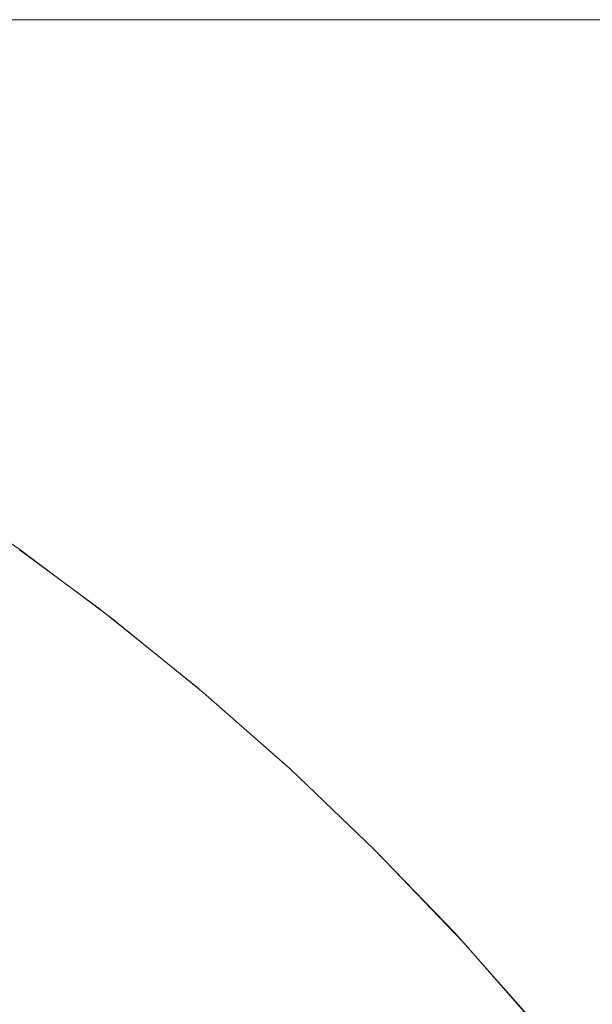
# Model space of a CAD drawing. Header units: centimetres. Extents: x -26 to 27.3, y -25.3 to -23.5.
# Tile 103 of 221: x -8.1594 to -8.1392, y -23.4945 to -23.4599. Entities that reach past the tile are written whole.
import ezdxf

# ---------------------------------------------------------------- set-up
doc = ezdxf.new("R2010")
doc.units = ezdxf.units.CM
doc.header["$LTSCALE"] = 2.54
doc.layers.add('Lucido design-1', color=7, linetype='Continuous')

# ---------------------------------------------------------------- blocks, each defined once
blk = doc.blocks.new('Gruppo-4-1')
at = {"color": 7, "linetype": 'Continuous', "lineweight": 9}
for points, invisible_edges in [([(27.182518, -23.459935, 1050.32513), (27.182518, -23.459888, 1050.322055), (-25.917482, -23.459888, 1050.322055), (-25.917482, -23.459935, 1050.32513)], 8), ([(-25.917482, -23.459888, 1049.722055), (-8.124942, -23.459888, 1050.090734), (-8.132197, -23.459888, 1050.085886)], 9), ([(-25.917482, -23.459888, 1049.722055), (-8.158903, -23.459888, 1050.063477), (-8.164938, -23.459888, 1050.057173)], 9), ([(-8.132197, -23.459888, 1050.085886), (-8.139234, -23.459888, 1050.080726), (-25.917482, -23.459888, 1049.722055)], 10), ([(-8.139234, -23.459888, 1050.080726), (-8.14604, -23.459888, 1050.075264), (-25.917482, -23.459888, 1049.722055)], 10), ([(-25.917482, -23.459888, 1050.322055), (-8.069246, -23.459888, 1050.11524), (-8.077623, -23.459888, 1050.112799)], 9), ([(-25.917482, -23.459888, 1050.322055), (-8.052212, -23.459888, 1050.119017), (-8.06077, -23.459888, 1050.117314)], 9), ([(-25.917482, -23.459888, 1049.722055), (-8.1526, -23.459888, 1050.069511), (-8.158903, -23.459888, 1050.063477)], 9), ([(-8.14604, -23.459888, 1050.075264), (-8.1526, -23.459888, 1050.069511), (-25.917482, -23.459888, 1049.722055)], 10), ([(-25.917482, -23.459888, 1050.322055), (-8.085886, -23.459888, 1050.109994), (-8.094019, -23.459888, 1050.106831)], 9), ([(-8.06077, -23.459888, 1050.117314), (-8.069246, -23.459888, 1050.11524), (-25.917482, -23.459888, 1050.322055)], 10), ([(-8.077623, -23.459888, 1050.112799), (-8.085886, -23.459888, 1050.109994), (-25.917482, -23.459888, 1050.322055)], 10), ([(9.282518, -23.459888, 1050.122055), (-25.917482, -23.459888, 1050.322055), (27.182518, -23.459888, 1050.322055)], 9), ([(9.282518, -23.459888, 1050.122055), (-8.017482, -23.459888, 1050.122055), (-25.917482, -23.459888, 1050.322055)], 10), ([(-25.917482, -23.459888, 1049.722055), (-8.117482, -23.459888, 1050.09526), (-8.124942, -23.459888, 1050.090734)], 9), ([(-25.917482, -23.459888, 1049.722055), (-25.917482, -23.459888, 1050.322055), (-8.102006, -23.459888, 1050.103317), (-8.109832, -23.459888, 1050.099457)], 10), ([(-8.109832, -23.459888, 1050.099457), (-8.117482, -23.459888, 1050.09526), (-25.917482, -23.459888, 1049.722055)], 10), ([(-8.094019, -23.459888, 1050.106831), (-8.102006, -23.459888, 1050.103317), (-25.917482, -23.459888, 1050.322055)], 10), ([(-25.917482, -23.459888, 1050.322055), (-8.034913, -23.459888, 1050.121294), (-8.043587, -23.459888, 1050.120344)], 9), ([(-8.043587, -23.459888, 1050.120344), (-8.052212, -23.459888, 1050.119017), (-25.917482, -23.459888, 1050.322055)], 10), ([(-8.017482, -23.459888, 1050.122055), (-8.026206, -23.459888, 1050.121865), (-25.917482, -23.459888, 1050.322055)], 10), ([(-8.026206, -23.459888, 1050.121865), (-8.034913, -23.459888, 1050.121294), (-25.917482, -23.459888, 1050.322055)], 10), ([(-25.917482, -23.459935, 1050.32513), (-25.917482, -23.460002, 1050.326416), (27.182518, -23.460002, 1050.326416), (27.182518, -23.459935, 1050.32513)], 10), ([(-8.164938, -23.459888, 1050.057173), (-8.158903, -23.459888, 1050.063477), (-8.155821, -23.459983, 1050.060394), (-8.161723, -23.459983, 1050.054228)], 14), ([(-8.158903, -23.459888, 1050.063477), (-8.1526, -23.459888, 1050.069511), (-8.149655, -23.459983, 1050.066296), (-8.155821, -23.459983, 1050.060394)], 14), ([(-8.1526, -23.459888, 1050.069511), (-8.14604, -23.459888, 1050.075264), (-8.143237, -23.459983, 1050.071924), (-8.149655, -23.459983, 1050.066296)], 14), ([(-8.14604, -23.459888, 1050.075264), (-8.139234, -23.459888, 1050.080726), (-8.13658, -23.459983, 1050.077267), (-8.143237, -23.459983, 1050.071924)], 14), ([(27.182518, -23.460149, 1050.329276), (27.182518, -23.460002, 1050.326416), (-25.917482, -23.460002, 1050.326416), (-25.917482, -23.460149, 1050.329276)], 10), ([(-25.917482, -23.460149, 1050.329276), (-25.917482, -23.460288, 1050.330769), (27.182518, -23.460288, 1050.330769), (27.182518, -23.460149, 1050.329276)], 10), ([(27.182518, -23.460535, 1050.333412), (27.182518, -23.460288, 1050.330769), (-25.917482, -23.460288, 1050.330769), (-25.917482, -23.460535, 1050.333412)], 10), ([(-8.167351, -23.459983, 1050.04781), (-8.161723, -23.459983, 1050.054228), (-8.158676, -23.460249, 1050.051436), (-8.164185, -23.460249, 1050.045154)], 15), ([(-8.164185, -23.460249, 1050.045154), (-8.158676, -23.460249, 1050.051436), (-8.155643, -23.460686, 1050.048656), (-8.161034, -23.460686, 1050.042509)], 15), ([(-8.161723, -23.459983, 1050.054228), (-8.155821, -23.459983, 1050.060394), (-8.152898, -23.460249, 1050.057472), (-8.158676, -23.460249, 1050.051436)], 15), ([(-8.158676, -23.460249, 1050.051436), (-8.152898, -23.460249, 1050.057472), (-8.149989, -23.460686, 1050.054562), (-8.155643, -23.460686, 1050.048656)], 15), ([(-8.155821, -23.459983, 1050.060394), (-8.149655, -23.459983, 1050.066296), (-8.146863, -23.460249, 1050.06325), (-8.152898, -23.460249, 1050.057472)], 15), ([(-8.152898, -23.460249, 1050.057472), (-8.146863, -23.460249, 1050.06325), (-8.144083, -23.460686, 1050.060216), (-8.149989, -23.460686, 1050.054562)], 15), ([(-8.149655, -23.459983, 1050.066296), (-8.143237, -23.459983, 1050.071924), (-8.140581, -23.460249, 1050.068759), (-8.146863, -23.460249, 1050.06325)], 15), ([(-8.146863, -23.460249, 1050.06325), (-8.140581, -23.460249, 1050.068759), (-8.137936, -23.460686, 1050.065607), (-8.144083, -23.460686, 1050.060216)], 15), ([(-8.143237, -23.459983, 1050.071924), (-8.13658, -23.459983, 1050.077267), (-8.134065, -23.460249, 1050.073989), (-8.140581, -23.460249, 1050.068759)], 15), ([(-8.140581, -23.460249, 1050.068759), (-8.134065, -23.460249, 1050.073989), (-8.13156, -23.460686, 1050.070724), (-8.137936, -23.460686, 1050.065607)], 15), ([(-25.917482, -23.460535, 1050.333412), (-25.917482, -23.460764, 1050.335105), (27.182518, -23.460764, 1050.335105), (27.182518, -23.460535, 1050.333412)], 10), ([(27.182518, -23.461093, 1050.337533), (27.182518, -23.460764, 1050.335105), (-25.917482, -23.460764, 1050.335105), (-25.917482, -23.461093, 1050.337533)], 10), ([(-8.166151, -23.460686, 1050.036133), (-8.161034, -23.460686, 1050.042509), (-8.157901, -23.461292, 1050.039881), (-8.162907, -23.461292, 1050.033644)], 15), ([(-8.161034, -23.460686, 1050.042509), (-8.155643, -23.460686, 1050.048656), (-8.152628, -23.461292, 1050.045894), (-8.157901, -23.461292, 1050.039881)], 15), ([(-8.155643, -23.460686, 1050.048656), (-8.149989, -23.460686, 1050.054562), (-8.147098, -23.461292, 1050.051671), (-8.152628, -23.461292, 1050.045894)], 15), ([(-8.149989, -23.460686, 1050.054562), (-8.144083, -23.460686, 1050.060216), (-8.14132, -23.461292, 1050.057201), (-8.147098, -23.461292, 1050.051671)], 15), ([(-8.144083, -23.460686, 1050.060216), (-8.137936, -23.460686, 1050.065607), (-8.135308, -23.461292, 1050.062474), (-8.14132, -23.461292, 1050.057201)], 15), ([(-25.917482, -23.461093, 1050.337533), (-25.917482, -23.461428, 1050.339416), (27.182518, -23.461428, 1050.339416), (27.182518, -23.461093, 1050.337533)], 10), ([(-8.162907, -23.461292, 1050.033644), (-8.157901, -23.461292, 1050.039881), (-8.154793, -23.462065, 1050.037273), (-8.159688, -23.462065, 1050.031174)], 15), ([(-8.157901, -23.461292, 1050.039881), (-8.152628, -23.461292, 1050.045894), (-8.149637, -23.462065, 1050.043153), (-8.154793, -23.462065, 1050.037273)], 15), ([(-8.152628, -23.461292, 1050.045894), (-8.147098, -23.461292, 1050.051671), (-8.144229, -23.462065, 1050.048802), (-8.149637, -23.462065, 1050.043153)], 15), ([(-8.147098, -23.461292, 1050.051671), (-8.14132, -23.461292, 1050.057201), (-8.138579, -23.462065, 1050.05421), (-8.144229, -23.462065, 1050.048802)], 15), ([(-8.14132, -23.461292, 1050.057201), (-8.135308, -23.461292, 1050.062474), (-8.1327, -23.462065, 1050.059366), (-8.138579, -23.462065, 1050.05421)], 15), ([(27.182518, -23.461823, 1050.34163), (27.182518, -23.461428, 1050.339416), (-25.917482, -23.461428, 1050.339416), (-25.917482, -23.461823, 1050.34163)], 10), ([(-25.917482, -23.461823, 1050.34163), (-25.917482, -23.46228, 1050.343695), (27.182518, -23.46228, 1050.343695), (27.182518, -23.461823, 1050.34163)], 10), ([(27.182518, -23.462723, 1050.345697), (27.182518, -23.46228, 1050.343695), (-25.917482, -23.46228, 1050.343695), (-25.917482, -23.462723, 1050.345697)], 10), ([(-8.164312, -23.462065, 1050.024867), (-8.159688, -23.462065, 1050.031174), (-8.1565, -23.463005, 1050.028728), (-8.161021, -23.463005, 1050.022562)], 15), ([(-8.159688, -23.462065, 1050.031174), (-8.154793, -23.462065, 1050.037273), (-8.151715, -23.463005, 1050.03469), (-8.1565, -23.463005, 1050.028728)], 15), ([(-8.154793, -23.462065, 1050.037273), (-8.149637, -23.462065, 1050.043153), (-8.146674, -23.463005, 1050.040438), (-8.151715, -23.463005, 1050.03469)], 15), ([(-8.149637, -23.462065, 1050.043153), (-8.144229, -23.462065, 1050.048802), (-8.141387, -23.463005, 1050.04596), (-8.146674, -23.463005, 1050.040438)], 15), ([(-8.144229, -23.462065, 1050.048802), (-8.138579, -23.462065, 1050.05421), (-8.135865, -23.463005, 1050.051247), (-8.141387, -23.463005, 1050.04596)], 15), ([(-25.917482, -23.462723, 1050.345697), (-25.917482, -23.463316, 1050.347932), (27.182518, -23.463316, 1050.347932), (27.182518, -23.462723, 1050.345697)], 10), ([(-8.165268, -23.463005, 1050.016205), (-8.161021, -23.463005, 1050.022562), (-8.157766, -23.464108, 1050.020283), (-8.161917, -23.464108, 1050.014071)], 15), ([(-8.161021, -23.463005, 1050.022562), (-8.1565, -23.463005, 1050.028728), (-8.153348, -23.464108, 1050.026309), (-8.157766, -23.464108, 1050.020283)], 15), ([(-8.1565, -23.463005, 1050.028728), (-8.151715, -23.463005, 1050.03469), (-8.148671, -23.464108, 1050.032136), (-8.153348, -23.464108, 1050.026309)], 15), ([(-8.151715, -23.463005, 1050.03469), (-8.146674, -23.463005, 1050.040438), (-8.143745, -23.464108, 1050.037754), (-8.148671, -23.464108, 1050.032136)], 15), ([(-8.146674, -23.463005, 1050.040438), (-8.141387, -23.463005, 1050.04596), (-8.138578, -23.464108, 1050.043151), (-8.143745, -23.464108, 1050.037754)], 15), ([(-8.141387, -23.463005, 1050.04596), (-8.135865, -23.463005, 1050.051247), (-8.133181, -23.464108, 1050.048318), (-8.138578, -23.464108, 1050.043151)], 15), ([(27.182518, -23.463793, 1050.349727), (27.182518, -23.463316, 1050.347932), (-25.917482, -23.463316, 1050.347932), (-25.917482, -23.463793, 1050.349727)], 10), ([(-25.917482, -23.463793, 1050.349727), (-25.917482, -23.464536, 1050.35212), (27.182518, -23.464536, 1050.35212), (27.182518, -23.463793, 1050.349727)], 10), ([(-8.165794, -23.464108, 1050.007683), (-8.161917, -23.464108, 1050.014071), (-8.158611, -23.465374, 1050.011964), (-8.162398, -23.465374, 1050.005723)], 15), ([(-8.161917, -23.464108, 1050.014071), (-8.157766, -23.464108, 1050.020283), (-8.154555, -23.465374, 1050.018035), (-8.158611, -23.465374, 1050.011964)], 15), ([(-8.157766, -23.464108, 1050.020283), (-8.153348, -23.464108, 1050.026309), (-8.150238, -23.465374, 1050.023922), (-8.154555, -23.465374, 1050.018035)], 15), ([(-8.153348, -23.464108, 1050.026309), (-8.148671, -23.464108, 1050.032136), (-8.145668, -23.465374, 1050.029616), (-8.150238, -23.465374, 1050.023922)], 15), ([(-8.148671, -23.464108, 1050.032136), (-8.143745, -23.464108, 1050.037754), (-8.140854, -23.465374, 1050.035105), (-8.145668, -23.465374, 1050.029616)], 15), ([(-8.143745, -23.464108, 1050.037754), (-8.138578, -23.464108, 1050.043151), (-8.135806, -23.465374, 1050.040379), (-8.140854, -23.465374, 1050.035105)], 15), ([(27.182518, -23.465031, 1050.353712), (27.182518, -23.464536, 1050.35212), (-25.917482, -23.464536, 1050.35212), (-25.917482, -23.465031, 1050.353712)], 10), ([(-25.917482, -23.465031, 1050.353712), (-25.917482, -23.465938, 1050.356251), (27.182518, -23.465938, 1050.356251), (27.182518, -23.465031, 1050.353712)], 10), ([(-8.16591, -23.465374, 1049.999322), (-8.162398, -23.465374, 1050.005723), (-8.159054, -23.466798, 1050.003792), (-8.162484, -23.466798, 1049.997539)], 15), ([(-8.162398, -23.465374, 1050.005723), (-8.158611, -23.465374, 1050.011964), (-8.155354, -23.466798, 1050.009889), (-8.159054, -23.466798, 1050.003792)], 15), ([(-8.158611, -23.465374, 1050.011964), (-8.154555, -23.465374, 1050.018035), (-8.151391, -23.466798, 1050.01582), (-8.155354, -23.466798, 1050.009889)], 15), ([(-8.154555, -23.465374, 1050.018035), (-8.150238, -23.465374, 1050.023922), (-8.147174, -23.466798, 1050.021571), (-8.151391, -23.466798, 1050.01582)], 15), ([(-8.150238, -23.465374, 1050.023922), (-8.145668, -23.465374, 1050.029616), (-8.14271, -23.466798, 1050.027134), (-8.147174, -23.466798, 1050.021571)], 15), ([(-8.145668, -23.465374, 1050.029616), (-8.140854, -23.465374, 1050.035105), (-8.138007, -23.466798, 1050.032496), (-8.14271, -23.466798, 1050.027134)], 15), ([(-8.140854, -23.465374, 1050.035105), (-8.135806, -23.465374, 1050.040379), (-8.133075, -23.466798, 1050.037648), (-8.138007, -23.466798, 1050.032496)], 15), ([(27.182518, -23.466436, 1050.357645), (27.182518, -23.465938, 1050.356251), (-25.917482, -23.465938, 1050.356251), (-25.917482, -23.466436, 1050.357645)], 10), ([(-25.917482, -23.466436, 1050.357645), (-25.917482, -23.467517, 1050.360317), (27.182518, -23.467517, 1050.360317), (27.182518, -23.466436, 1050.357645)], 10), ([(-8.165639, -23.466798, 1049.991142), (-8.162484, -23.466798, 1049.997539), (-8.159117, -23.468378, 1049.995786), (-8.162198, -23.468378, 1049.989537)], 15), ([(-8.162484, -23.466798, 1049.997539), (-8.159054, -23.466798, 1050.003792), (-8.155766, -23.468378, 1050.001893), (-8.159117, -23.468378, 1049.995786)], 15), ([(-8.159054, -23.466798, 1050.003792), (-8.155354, -23.466798, 1050.009889), (-8.152152, -23.468378, 1050.007849), (-8.155766, -23.468378, 1050.001893)], 15), ([(-8.155354, -23.466798, 1050.009889), (-8.151391, -23.466798, 1050.01582), (-8.148281, -23.468378, 1050.013642), (-8.152152, -23.468378, 1050.007849)], 15), ([(-8.151391, -23.466798, 1050.01582), (-8.147174, -23.466798, 1050.021571), (-8.144162, -23.468378, 1050.01926), (-8.148281, -23.468378, 1050.013642)], 15), ([(-8.147174, -23.466798, 1050.021571), (-8.14271, -23.466798, 1050.027134), (-8.139801, -23.468378, 1050.024693), (-8.144162, -23.468378, 1050.01926)], 15), ([(-8.14271, -23.466798, 1050.027134), (-8.138007, -23.466798, 1050.032496), (-8.135208, -23.468378, 1050.029931), (-8.139801, -23.468378, 1050.024693)], 15), ([(27.182518, -23.468005, 1050.36152), (27.182518, -23.467517, 1050.360317), (-25.917482, -23.467517, 1050.360317), (-25.917482, -23.468005, 1050.36152)], 10), ([(-25.917482, -23.468005, 1050.36152), (-25.917482, -23.469273, 1050.36431), (27.182518, -23.469273, 1050.36431), (27.182518, -23.468005, 1050.36152)], 10), ([(-8.165004, -23.468378, 1049.983161), (-8.162198, -23.468378, 1049.989537), (-8.158822, -23.470112, 1049.987963), (-8.161562, -23.470112, 1049.981735)], 15), ([(-8.162198, -23.468378, 1049.989537), (-8.159117, -23.468378, 1049.995786), (-8.155812, -23.470112, 1049.994065), (-8.158822, -23.470112, 1049.987963)], 15), ([(-8.159117, -23.468378, 1049.995786), (-8.155766, -23.468378, 1050.001893), (-8.15254, -23.470112, 1050.000031), (-8.155812, -23.470112, 1049.994065)], 15), ([(-8.155766, -23.468378, 1050.001893), (-8.152152, -23.468378, 1050.007849), (-8.14901, -23.470112, 1050.005848), (-8.15254, -23.470112, 1050.000031)], 15), ([(-8.152152, -23.468378, 1050.007849), (-8.148281, -23.468378, 1050.013642), (-8.14523, -23.470112, 1050.011505), (-8.14901, -23.470112, 1050.005848)], 15), ([(-8.148281, -23.468378, 1050.013642), (-8.144162, -23.468378, 1050.01926), (-8.141206, -23.470112, 1050.016992), (-8.14523, -23.470112, 1050.011505)], 15), ([(-8.144162, -23.468378, 1050.01926), (-8.139801, -23.468378, 1050.024693), (-8.136947, -23.470112, 1050.022299), (-8.141206, -23.470112, 1050.016992)], 15), ([(-8.139801, -23.468378, 1050.024693), (-8.135208, -23.468378, 1050.029931), (-8.132461, -23.470112, 1050.027414), (-8.136947, -23.470112, 1050.022299)], 15), ([(27.182518, -23.469736, 1050.36533), (27.182518, -23.469273, 1050.36431), (-25.917482, -23.469273, 1050.36431), (-25.917482, -23.469736, 1050.36533)], 10), ([(-25.917482, -23.469736, 1050.36533), (-25.917482, -23.471201, 1050.368223), (27.182518, -23.471201, 1050.368223), (27.182518, -23.469736, 1050.36533)], 10), ([(-8.164028, -23.470112, 1049.975394), (-8.161562, -23.470112, 1049.981735), (-8.158192, -23.471996, 1049.980339), (-8.1606, -23.471996, 1049.974146)], 15), ([(-8.161562, -23.470112, 1049.981735), (-8.158822, -23.470112, 1049.987963), (-8.155516, -23.471996, 1049.986421), (-8.158192, -23.471996, 1049.980339)], 15), ([(-8.158822, -23.470112, 1049.987963), (-8.155812, -23.470112, 1049.994065), (-8.152577, -23.471996, 1049.992381), (-8.155516, -23.471996, 1049.986421)], 15), ([(-8.155812, -23.470112, 1049.994065), (-8.15254, -23.470112, 1050.000031), (-8.149381, -23.471996, 1049.998207), (-8.152577, -23.471996, 1049.992381)], 15), ([(-8.15254, -23.470112, 1050.000031), (-8.14901, -23.470112, 1050.005848), (-8.145933, -23.471996, 1050.003888), (-8.149381, -23.471996, 1049.998207)], 15), ([(-8.14901, -23.470112, 1050.005848), (-8.14523, -23.470112, 1050.011505), (-8.142242, -23.471996, 1050.009413), (-8.145933, -23.471996, 1050.003888)], 15), ([(-8.14523, -23.470112, 1050.011505), (-8.141206, -23.470112, 1050.016992), (-8.138312, -23.471996, 1050.014772), (-8.142242, -23.471996, 1050.009413)], 15), ([(-8.141206, -23.470112, 1050.016992), (-8.136947, -23.470112, 1050.022299), (-8.134153, -23.471996, 1050.019954), (-8.138312, -23.471996, 1050.014772)], 15), ([(27.182518, -23.471627, 1050.369067), (27.182518, -23.471201, 1050.368223), (-25.917482, -23.471201, 1050.368223), (-25.917482, -23.471627, 1050.369067)], 10), ([(-25.917482, -23.471627, 1050.369067), (-25.917482, -23.473297, 1050.372049), (27.182518, -23.473297, 1050.372049), (27.182518, -23.471627, 1050.369067)], 10), ([(-8.164596, -23.471996, 1049.961474), (-8.162736, -23.471996, 1049.967854), (-8.159337, -23.474026, 1049.966782), (-8.161153, -23.474026, 1049.960552)], 15), ([(-8.162736, -23.471996, 1049.967854), (-8.1606, -23.471996, 1049.974146), (-8.157251, -23.474026, 1049.972927), (-8.159337, -23.474026, 1049.966782)], 15), ([(-8.1606, -23.471996, 1049.974146), (-8.158192, -23.471996, 1049.980339), (-8.154899, -23.474026, 1049.978975), (-8.157251, -23.474026, 1049.972927)], 15), ([(-8.158192, -23.471996, 1049.980339), (-8.155516, -23.471996, 1049.986421), (-8.152285, -23.474026, 1049.984915), (-8.154899, -23.474026, 1049.978975)], 15), ([(-8.155516, -23.471996, 1049.986421), (-8.152577, -23.471996, 1049.992381), (-8.149415, -23.474026, 1049.990735), (-8.152285, -23.474026, 1049.984915)], 15), ([(-8.152577, -23.471996, 1049.992381), (-8.149381, -23.471996, 1049.998207), (-8.146294, -23.474026, 1049.996425), (-8.149415, -23.474026, 1049.990735)], 15), ([(-8.149381, -23.471996, 1049.998207), (-8.145933, -23.471996, 1050.003888), (-8.142927, -23.474026, 1050.001973), (-8.146294, -23.474026, 1049.996425)], 15), ([(-8.145933, -23.471996, 1050.003888), (-8.142242, -23.471996, 1050.009413), (-8.139322, -23.474026, 1050.007368), (-8.142927, -23.474026, 1050.001973)], 15), ([(-8.142242, -23.471996, 1050.009413), (-8.138312, -23.471996, 1050.014772), (-8.135485, -23.474026, 1050.012602), (-8.139322, -23.474026, 1050.007368)], 15), ([(27.182518, -23.473675, 1050.372725), (27.182518, -23.473297, 1050.372049), (-25.917482, -23.473297, 1050.372049), (-25.917482, -23.473675, 1050.372725)], 10), ([(-25.917482, -23.473675, 1050.372725), (-25.917482, -23.475558, 1050.37578), (27.182518, -23.475558, 1050.37578), (27.182518, -23.473675, 1050.372725)], 10), ([(-8.163961, -23.474026, 1049.947884), (-8.162695, -23.474026, 1049.954248), (-8.159303, -23.476198, 1049.953496), (-8.160539, -23.476198, 1049.94728)], 15), ([(-8.162695, -23.474026, 1049.954248), (-8.161153, -23.474026, 1049.960552), (-8.157796, -23.476198, 1049.959652), (-8.159303, -23.476198, 1049.953496)], 15), ([(-8.161153, -23.474026, 1049.960552), (-8.159337, -23.474026, 1049.966782), (-8.156023, -23.476198, 1049.965737), (-8.157796, -23.476198, 1049.959652)], 15), ([(-8.159337, -23.474026, 1049.966782), (-8.157251, -23.474026, 1049.972927), (-8.153986, -23.476198, 1049.971739), (-8.156023, -23.476198, 1049.965737)], 15), ([(-8.157251, -23.474026, 1049.972927), (-8.154899, -23.474026, 1049.978975), (-8.151689, -23.476198, 1049.977645), (-8.153986, -23.476198, 1049.971739)], 15), ([(-8.154899, -23.474026, 1049.978975), (-8.152285, -23.474026, 1049.984915), (-8.149136, -23.476198, 1049.983447), (-8.151689, -23.476198, 1049.977645)], 15), ([(-8.152285, -23.474026, 1049.984915), (-8.149415, -23.474026, 1049.990735), (-8.146333, -23.476198, 1049.989131), (-8.149136, -23.476198, 1049.983447)], 15), ([(-8.149415, -23.474026, 1049.990735), (-8.146294, -23.474026, 1049.996425), (-8.143284, -23.476198, 1049.994687), (-8.146333, -23.476198, 1049.989131)], 15), ([(-8.146294, -23.474026, 1049.996425), (-8.142927, -23.474026, 1050.001973), (-8.139997, -23.476198, 1050.000106), (-8.143284, -23.476198, 1049.994687)], 15), ([(-8.142927, -23.474026, 1050.001973), (-8.139322, -23.474026, 1050.007368), (-8.136475, -23.476198, 1050.005375), (-8.139997, -23.476198, 1050.000106)], 15), ([(-8.139322, -23.474026, 1050.007368), (-8.135485, -23.474026, 1050.012602), (-8.132728, -23.476198, 1050.010486), (-8.136475, -23.476198, 1050.005375)], 15), ([(27.182518, -23.475877, 1050.376297), (27.182518, -23.475558, 1050.37578), (-25.917482, -23.475558, 1050.37578), (-25.917482, -23.475877, 1050.376297)], 10), ([(-25.917482, -23.475877, 1050.376297), (-25.917482, -23.47798, 1050.379408), (27.182518, -23.47798, 1050.379408), (27.182518, -23.475877, 1050.376297)], 10), ([(-8.162746, -23.476198, 1049.922055), (-8.162608, -23.476198, 1049.928392), (-8.159231, -23.478509, 1049.928244), (-8.159366, -23.478509, 1049.922055)], 7), ([(-8.162608, -23.476198, 1049.928392), (-8.162193, -23.476198, 1049.934716), (-8.158826, -23.478509, 1049.934421), (-8.159231, -23.478509, 1049.928244)], 15), ([(-8.162193, -23.476198, 1049.934716), (-8.161503, -23.476198, 1049.941016), (-8.158152, -23.478509, 1049.940575), (-8.158826, -23.478509, 1049.934421)], 15), ([(-8.161503, -23.476198, 1049.941016), (-8.160539, -23.476198, 1049.94728), (-8.157211, -23.478509, 1049.946693), (-8.158152, -23.478509, 1049.940575)], 15), ([(-8.160539, -23.476198, 1049.94728), (-8.159303, -23.476198, 1049.953496), (-8.156003, -23.478509, 1049.952765), (-8.157211, -23.478509, 1049.946693)], 15), ([(-8.159303, -23.476198, 1049.953496), (-8.157796, -23.476198, 1049.959652), (-8.154532, -23.478509, 1049.958778), (-8.156003, -23.478509, 1049.952765)], 15), ([(-8.157796, -23.476198, 1049.959652), (-8.156023, -23.476198, 1049.965737), (-8.152799, -23.478509, 1049.964721), (-8.154532, -23.478509, 1049.958778)], 15), ([(-8.156023, -23.476198, 1049.965737), (-8.153986, -23.476198, 1049.971739), (-8.150809, -23.478509, 1049.970583), (-8.152799, -23.478509, 1049.964721)], 15), ([(-8.153986, -23.476198, 1049.971739), (-8.151689, -23.476198, 1049.977645), (-8.148566, -23.478509, 1049.976352), (-8.150809, -23.478509, 1049.970583)], 15), ([(-8.151689, -23.476198, 1049.977645), (-8.149136, -23.476198, 1049.983447), (-8.146073, -23.478509, 1049.982018), (-8.148566, -23.478509, 1049.976352)], 15), ([(-8.149136, -23.476198, 1049.983447), (-8.146333, -23.476198, 1049.989131), (-8.143335, -23.478509, 1049.98757), (-8.146073, -23.478509, 1049.982018)], 15), ([(-8.146333, -23.476198, 1049.989131), (-8.143284, -23.476198, 1049.994687), (-8.140357, -23.478509, 1049.992997), (-8.143335, -23.478509, 1049.98757)], 15), ([(-8.143284, -23.476198, 1049.994687), (-8.139997, -23.476198, 1050.000106), (-8.137146, -23.478509, 1049.99829), (-8.140357, -23.478509, 1049.992997)], 15), ([(-8.139997, -23.476198, 1050.000106), (-8.136475, -23.476198, 1050.005375), (-8.133707, -23.478509, 1050.003437), (-8.137146, -23.478509, 1049.99829)], 15), ([(27.182518, -23.478229, 1050.379777), (27.182518, -23.47798, 1050.379408), (-25.917482, -23.47798, 1050.379408), (-25.917482, -23.478229, 1050.379777)], 10), ([(-25.917482, -23.478229, 1050.379777), (-25.917482, -23.480557, 1050.382928), (27.182518, -23.480557, 1050.382928), (27.182518, -23.478229, 1050.379777)], 10), ([(-8.160332, -23.478269, 1049.713563), (-8.156826, -23.480839, 1049.713563), (-8.157092, -23.481186, 1049.709449), (-8.160582, -23.478626, 1049.709449)], 15), ([(-8.160179, -23.478051, 1049.717695), (-8.156664, -23.480628, 1049.717695), (-8.156826, -23.480839, 1049.713563), (-8.160332, -23.478269, 1049.713563)], 15), ([(-8.159376, -23.478522, 1049.722055), (-8.156606, -23.480553, 1049.722055), (-8.156664, -23.480628, 1049.717695), (-8.160179, -23.478051, 1049.717695)], 14), ([(-8.160582, -23.478626, 1049.709449), (-8.157092, -23.481186, 1049.709449), (-8.15746, -23.481666, 1049.705359), (-8.16093, -23.479123, 1049.705359)], 15), ([(-8.156606, -23.480553, 1049.722055), (-8.159376, -23.478522, 1049.722055), (-8.159366, -23.478509, 1049.922055)], 10), ([(-8.156606, -23.480553, 1049.722055), (-8.159366, -23.478509, 1049.922055), (-8.156086, -23.480954, 1049.922055)], 9), ([(-8.159366, -23.478509, 1049.922055), (-8.159231, -23.478509, 1049.928244), (-8.155955, -23.480954, 1049.928101), (-8.156086, -23.480954, 1049.922055)], 7), ([(-8.159231, -23.478509, 1049.928244), (-8.158826, -23.478509, 1049.934421), (-8.155559, -23.480954, 1049.934135), (-8.155955, -23.480954, 1049.928101)], 15), ([(-8.158826, -23.478509, 1049.934421), (-8.158152, -23.478509, 1049.940575), (-8.154901, -23.480954, 1049.940147), (-8.155559, -23.480954, 1049.934135)], 15), ([(-8.158152, -23.478509, 1049.940575), (-8.157211, -23.478509, 1049.946693), (-8.153981, -23.480954, 1049.946124), (-8.154901, -23.480954, 1049.940147)], 15), ([(-8.157211, -23.478509, 1049.946693), (-8.156003, -23.478509, 1049.952765), (-8.152801, -23.480954, 1049.952055), (-8.153981, -23.480954, 1049.946124)], 15), ([(-8.156003, -23.478509, 1049.952765), (-8.154532, -23.478509, 1049.958778), (-8.151364, -23.480954, 1049.957929), (-8.152801, -23.480954, 1049.952055)], 15), ([(-8.154532, -23.478509, 1049.958778), (-8.152799, -23.478509, 1049.964721), (-8.149671, -23.480954, 1049.963734), (-8.151364, -23.480954, 1049.957929)], 15), ([(-8.152799, -23.478509, 1049.964721), (-8.150809, -23.478509, 1049.970583), (-8.147728, -23.480954, 1049.969461), (-8.149671, -23.480954, 1049.963734)], 15), ([(-8.150809, -23.478509, 1049.970583), (-8.148566, -23.478509, 1049.976352), (-8.145536, -23.480954, 1049.975097), (-8.147728, -23.480954, 1049.969461)], 15), ([(-8.148566, -23.478509, 1049.976352), (-8.146073, -23.478509, 1049.982018), (-8.1431, -23.480954, 1049.980632), (-8.145536, -23.480954, 1049.975097)], 15), ([(-8.146073, -23.478509, 1049.982018), (-8.143335, -23.478509, 1049.98757), (-8.140426, -23.480954, 1049.986056), (-8.1431, -23.480954, 1049.980632)], 15), ([(-8.143335, -23.478509, 1049.98757), (-8.140357, -23.478509, 1049.992997), (-8.137517, -23.480954, 1049.991357), (-8.140426, -23.480954, 1049.986056)], 15), ([(-8.140357, -23.478509, 1049.992997), (-8.137146, -23.478509, 1049.99829), (-8.13438, -23.480954, 1049.996527), (-8.137517, -23.480954, 1049.991357)], 15), ([(-8.16093, -23.479123, 1049.705359), (-8.15746, -23.481666, 1049.705359), (-8.157931, -23.48228, 1049.701302), (-8.161373, -23.479756, 1049.701302)], 15), ([(-8.161373, -23.479756, 1049.701302), (-8.157931, -23.48228, 1049.701302), (-8.158503, -23.483025, 1049.697284), (-8.161912, -23.480526, 1049.697284)], 15), ([(27.182518, -23.480728, 1050.383159), (27.182518, -23.480557, 1050.382928), (-25.917482, -23.480557, 1050.382928), (-25.917482, -23.480728, 1050.383159)], 10), ([(-8.161912, -23.480526, 1049.697284), (-8.158503, -23.483025, 1049.697284), (-8.159175, -23.483901, 1049.693311), (-8.162545, -23.48143, 1049.693311)], 15), ([(-8.156664, -23.480628, 1049.717695), (-8.153264, -23.483356, 1049.717695), (-8.153436, -23.48356, 1049.713563), (-8.156826, -23.480839, 1049.713563)], 15), ([(-8.156664, -23.480628, 1049.717695), (-8.156606, -23.480553, 1049.722055), (-8.156094, -23.480963, 1049.722055)], 9), ([(-8.156094, -23.480963, 1049.722055), (-8.153203, -23.483284, 1049.722055), (-8.153264, -23.483356, 1049.717695), (-8.156664, -23.480628, 1049.717695)], 14), ([(-8.156086, -23.480954, 1049.922055), (-8.156094, -23.480963, 1049.722055), (-8.156606, -23.480553, 1049.722055)], 9), ([(-25.917482, -23.480728, 1050.383159), (-25.917482, -23.483286, 1050.386332), (27.182518, -23.483286, 1050.386332), (27.182518, -23.480728, 1050.383159)], 10), ([(-8.156826, -23.480839, 1049.713563), (-8.153436, -23.48356, 1049.713563), (-8.153716, -23.483895, 1049.709449), (-8.157092, -23.481186, 1049.709449)], 15), ([(-8.153203, -23.483284, 1049.722055), (-8.156094, -23.480963, 1049.722055), (-8.156086, -23.480954, 1049.922055)], 10), ([(-8.153203, -23.483284, 1049.722055), (-8.156086, -23.480954, 1049.922055), (-8.152912, -23.483529, 1049.922055)], 9), ([(-8.156086, -23.480954, 1049.922055), (-8.155955, -23.480954, 1049.928101), (-8.152784, -23.483529, 1049.927963), (-8.152912, -23.483529, 1049.922055)], 7), ([(-8.155955, -23.480954, 1049.928101), (-8.155559, -23.480954, 1049.934135), (-8.152397, -23.483529, 1049.933859), (-8.152784, -23.483529, 1049.927963)], 15), ([(-8.155559, -23.480954, 1049.934135), (-8.154901, -23.480954, 1049.940147), (-8.151754, -23.483529, 1049.939733), (-8.152397, -23.483529, 1049.933859)], 15), ([(-8.154901, -23.480954, 1049.940147), (-8.153981, -23.480954, 1049.946124), (-8.150855, -23.483529, 1049.945573), (-8.151754, -23.483529, 1049.939733)], 15), ([(-8.153981, -23.480954, 1049.946124), (-8.152801, -23.480954, 1049.952055), (-8.149702, -23.483529, 1049.951368), (-8.150855, -23.483529, 1049.945573)], 15), ([(-8.152801, -23.480954, 1049.952055), (-8.151364, -23.480954, 1049.957929), (-8.148298, -23.483529, 1049.957107), (-8.149702, -23.483529, 1049.951368)], 15), ([(-8.151364, -23.480954, 1049.957929), (-8.149671, -23.480954, 1049.963734), (-8.146644, -23.483529, 1049.96278), (-8.148298, -23.483529, 1049.957107)], 15), ([(-8.149671, -23.480954, 1049.963734), (-8.147728, -23.480954, 1049.969461), (-8.144745, -23.483529, 1049.968375), (-8.146644, -23.483529, 1049.96278)], 15), ([(-8.147728, -23.480954, 1049.969461), (-8.145536, -23.480954, 1049.975097), (-8.142603, -23.483529, 1049.973882), (-8.144745, -23.483529, 1049.968375)], 15), ([(-8.145536, -23.480954, 1049.975097), (-8.1431, -23.480954, 1049.980632), (-8.140224, -23.483529, 1049.979291), (-8.142603, -23.483529, 1049.973882)], 15), ([(-8.1431, -23.480954, 1049.980632), (-8.140426, -23.480954, 1049.986056), (-8.13761, -23.483529, 1049.98459), (-8.140224, -23.483529, 1049.979291)], 15), ([(-8.140426, -23.480954, 1049.986056), (-8.137517, -23.480954, 1049.991357), (-8.134768, -23.483529, 1049.98977), (-8.13761, -23.483529, 1049.98459)], 15), ([(-8.157092, -23.481186, 1049.709449), (-8.153716, -23.483895, 1049.709449), (-8.154106, -23.484359, 1049.705359), (-8.15746, -23.481666, 1049.705359)], 15), ([(-8.162545, -23.48143, 1049.693311), (-8.159175, -23.483901, 1049.693311), (-8.159945, -23.484905, 1049.68939), (-8.163271, -23.482466, 1049.68939)], 15), ([(-8.15746, -23.481666, 1049.705359), (-8.154106, -23.484359, 1049.705359), (-8.154603, -23.484951, 1049.701302), (-8.157931, -23.48228, 1049.701302)], 15), ([(-8.157931, -23.48228, 1049.701302), (-8.154603, -23.484951, 1049.701302), (-8.155207, -23.485671, 1049.697284), (-8.158503, -23.483025, 1049.697284)], 15), ([(-8.158503, -23.483025, 1049.697284), (-8.155207, -23.485671, 1049.697284), (-8.155916, -23.486516, 1049.693311), (-8.159175, -23.483901, 1049.693311)], 15), ([(27.182518, -23.483369, 1050.386436), (27.182518, -23.483286, 1050.386332), (-25.917482, -23.483286, 1050.386332), (-25.917482, -23.483369, 1050.386436)], 10), ([(-25.917482, -23.483369, 1050.386436), (-25.917482, -23.486149, 1050.389602), (27.182518, -23.486149, 1050.389602), (27.182518, -23.483369, 1050.386436)], 10), ([(-8.153264, -23.483356, 1049.717695), (-8.149987, -23.48623, 1049.717695), (-8.150167, -23.486427, 1049.713563), (-8.153436, -23.48356, 1049.713563)], 15), ([(-8.153264, -23.483356, 1049.717695), (-8.153203, -23.483284, 1049.722055), (-8.152917, -23.483534, 1049.722055)], 9), ([(-8.152917, -23.483534, 1049.722055), (-8.149923, -23.48616, 1049.722055), (-8.149987, -23.48623, 1049.717695), (-8.153264, -23.483356, 1049.717695)], 14), ([(-8.152912, -23.483529, 1049.922055), (-8.152917, -23.483534, 1049.722055), (-8.153203, -23.483284, 1049.722055)], 9), ([(-8.153436, -23.48356, 1049.713563), (-8.150167, -23.486427, 1049.713563), (-8.150462, -23.486748, 1049.709449), (-8.153716, -23.483895, 1049.709449)], 15), ([(-8.149923, -23.48616, 1049.722055), (-8.152917, -23.483534, 1049.722055), (-8.152912, -23.483529, 1049.922055)], 10), ([(-8.152912, -23.483529, 1049.922055), (-8.149849, -23.486228, 1049.922055), (-8.14985, -23.48623, 1049.722055), (-8.149923, -23.48616, 1049.722055)], 10), ([(-8.152912, -23.483529, 1049.922055), (-8.152784, -23.483529, 1049.927963), (-8.149723, -23.486228, 1049.927829), (-8.149849, -23.486228, 1049.922055)], 7), ([(-8.152784, -23.483529, 1049.927963), (-8.152397, -23.483529, 1049.933859), (-8.149345, -23.486228, 1049.933592), (-8.149723, -23.486228, 1049.927829)], 15), ([(-8.152397, -23.483529, 1049.933859), (-8.151754, -23.483529, 1049.939733), (-8.148717, -23.486228, 1049.939333), (-8.149345, -23.486228, 1049.933592)], 15), ([(-8.151754, -23.483529, 1049.939733), (-8.150855, -23.483529, 1049.945573), (-8.147838, -23.486228, 1049.945041), (-8.148717, -23.486228, 1049.939333)], 15), ([(-8.150855, -23.483529, 1049.945573), (-8.149702, -23.483529, 1049.951368), (-8.146711, -23.486228, 1049.950705), (-8.147838, -23.486228, 1049.945041)], 15), ([(-8.149702, -23.483529, 1049.951368), (-8.148298, -23.483529, 1049.957107), (-8.145339, -23.486228, 1049.956314), (-8.146711, -23.486228, 1049.950705)], 15), ([(-8.148298, -23.483529, 1049.957107), (-8.146644, -23.483529, 1049.96278), (-8.143723, -23.486228, 1049.961859), (-8.145339, -23.486228, 1049.956314)], 15), ([(-8.146644, -23.483529, 1049.96278), (-8.144745, -23.483529, 1049.968375), (-8.141866, -23.486228, 1049.967327), (-8.143723, -23.486228, 1049.961859)], 15), ([(-8.144745, -23.483529, 1049.968375), (-8.142603, -23.483529, 1049.973882), (-8.139773, -23.486228, 1049.97271), (-8.141866, -23.486228, 1049.967327)], 15), ([(-8.142603, -23.483529, 1049.973882), (-8.140224, -23.483529, 1049.979291), (-8.137447, -23.486228, 1049.977996), (-8.139773, -23.486228, 1049.97271)], 15), ([(-8.140224, -23.483529, 1049.979291), (-8.13761, -23.483529, 1049.98459), (-8.134893, -23.486228, 1049.983176), (-8.137447, -23.486228, 1049.977996)], 15), ([(-8.159175, -23.483901, 1049.693311), (-8.155916, -23.486516, 1049.693311), (-8.156729, -23.487486, 1049.68939), (-8.159945, -23.484905, 1049.68939)], 15), ([(-8.153716, -23.483895, 1049.709449), (-8.150462, -23.486748, 1049.709449), (-8.150871, -23.487195, 1049.705359), (-8.154106, -23.484359, 1049.705359)], 15), ([(-8.154106, -23.484359, 1049.705359), (-8.150871, -23.487195, 1049.705359), (-8.151394, -23.487765, 1049.701302), (-8.154603, -23.484951, 1049.701302)], 15), ([(-8.159945, -23.484905, 1049.68939), (-8.156729, -23.487486, 1049.68939), (-8.157645, -23.488577, 1049.685528), (-8.160812, -23.486035, 1049.685528)], 15), ([(-8.154603, -23.484951, 1049.701302), (-8.151394, -23.487765, 1049.701302), (-8.152029, -23.488458, 1049.697284), (-8.155207, -23.485671, 1049.697284)], 15), ([(-8.155207, -23.485671, 1049.697284), (-8.152029, -23.488458, 1049.697284), (-8.152774, -23.489272, 1049.693311), (-8.155916, -23.486516, 1049.693311)], 15), ([(-25.917482, -23.486149, 1050.389602), (-25.917482, -23.486161, 1050.389614), (27.182518, -23.486161, 1050.389614), (27.182518, -23.486149, 1050.389602)], 10), ([(27.182518, -23.489063, 1050.392652), (27.182518, -23.486161, 1050.389614), (-25.917482, -23.486161, 1050.389614), (-25.917482, -23.489063, 1050.392652)], 10), ([(-8.160812, -23.486035, 1049.685528), (-8.157645, -23.488577, 1049.685528), (-8.158661, -23.489788, 1049.681732), (-8.161775, -23.487289, 1049.681732)], 15), ([(-8.149987, -23.48623, 1049.717695), (-8.146839, -23.489245, 1049.717695), (-8.147027, -23.489433, 1049.713563), (-8.150167, -23.486427, 1049.713563)], 15), ([(-8.149987, -23.48623, 1049.717695), (-8.149923, -23.48616, 1049.722055), (-8.14985, -23.48623, 1049.722055)], 9), ([(-8.14985, -23.48623, 1049.722055), (-8.146904, -23.489051, 1049.722055), (-8.146839, -23.489245, 1049.717695), (-8.149987, -23.48623, 1049.717695)], 14), ([(-8.14985, -23.48623, 1049.722055), (-8.149849, -23.486228, 1049.922055), (-8.146901, -23.489048, 1049.922055), (-8.146904, -23.489051, 1049.722055)], 5), ([(-8.149849, -23.486228, 1049.922055), (-8.149723, -23.486228, 1049.927829), (-8.146778, -23.489048, 1049.9277), (-8.146901, -23.489048, 1049.922055)], 7), ([(-8.149723, -23.486228, 1049.927829), (-8.149345, -23.486228, 1049.933592), (-8.146409, -23.489048, 1049.933335), (-8.146778, -23.489048, 1049.9277)], 15), ([(-8.149345, -23.486228, 1049.933592), (-8.148717, -23.486228, 1049.939333), (-8.145794, -23.489048, 1049.938948), (-8.146409, -23.489048, 1049.933335)], 15), ([(-8.148717, -23.486228, 1049.939333), (-8.147838, -23.486228, 1049.945041), (-8.144935, -23.489048, 1049.944529), (-8.145794, -23.489048, 1049.938948)], 15), ([(-8.147838, -23.486228, 1049.945041), (-8.146711, -23.486228, 1049.950705), (-8.143833, -23.489048, 1049.950067), (-8.144935, -23.489048, 1049.944529)], 15), ([(-8.146711, -23.486228, 1049.950705), (-8.145339, -23.486228, 1049.956314), (-8.142491, -23.489048, 1049.955551), (-8.143833, -23.489048, 1049.950067)], 15), ([(-8.145339, -23.486228, 1049.956314), (-8.143723, -23.486228, 1049.961859), (-8.140911, -23.489048, 1049.960972), (-8.142491, -23.489048, 1049.955551)], 15), ([(-8.143723, -23.486228, 1049.961859), (-8.141866, -23.486228, 1049.967327), (-8.139096, -23.489048, 1049.966319), (-8.140911, -23.489048, 1049.960972)], 15), ([(-8.141866, -23.486228, 1049.967327), (-8.139773, -23.486228, 1049.97271), (-8.13705, -23.489048, 1049.971582), (-8.139096, -23.489048, 1049.966319)], 15), ([(-8.139773, -23.486228, 1049.97271), (-8.137447, -23.486228, 1049.977996), (-8.134776, -23.489048, 1049.97675), (-8.13705, -23.489048, 1049.971582)], 15), ([(-8.155916, -23.486516, 1049.693311), (-8.152774, -23.489272, 1049.693311), (-8.153629, -23.490205, 1049.68939), (-8.156729, -23.487486, 1049.68939)], 15), ([(-8.150167, -23.486427, 1049.713563), (-8.147027, -23.489433, 1049.713563), (-8.147336, -23.489741, 1049.709449), (-8.150462, -23.486748, 1049.709449)], 15), ([(-8.150462, -23.486748, 1049.709449), (-8.147336, -23.489741, 1049.709449), (-8.147764, -23.49017, 1049.705359), (-8.150871, -23.487195, 1049.705359)], 15), ([(-8.161775, -23.487289, 1049.681732), (-8.158661, -23.489788, 1049.681732), (-8.159775, -23.491116, 1049.678006), (-8.16283, -23.488664, 1049.678006)], 15), ([(-8.150871, -23.487195, 1049.705359), (-8.147764, -23.49017, 1049.705359), (-8.148311, -23.490717, 1049.701302), (-8.151394, -23.487765, 1049.701302)], 15), ([(-8.156729, -23.487486, 1049.68939), (-8.153629, -23.490205, 1049.68939), (-8.154591, -23.491255, 1049.685528), (-8.157645, -23.488577, 1049.685528)], 15), ([(-8.151394, -23.487765, 1049.701302), (-8.148311, -23.490717, 1049.701302), (-8.148975, -23.491381, 1049.697284), (-8.152029, -23.488458, 1049.697284)], 15), ([(-8.157645, -23.488577, 1049.685528), (-8.154591, -23.491255, 1049.685528), (-8.155659, -23.49242, 1049.681732), (-8.158661, -23.489788, 1049.681732)], 15), ([(-8.152029, -23.488458, 1049.697284), (-8.148975, -23.491381, 1049.697284), (-8.149756, -23.492162, 1049.693311), (-8.152774, -23.489272, 1049.693311)], 15), ([(-25.917482, -23.489063, 1050.392652), (-25.917482, -23.48918, 1050.392764), (27.182518, -23.48918, 1050.392764), (27.182518, -23.489063, 1050.392652)], 10), ([(27.182518, -23.492106, 1050.395578), (27.182518, -23.48918, 1050.392764), (-25.917482, -23.48918, 1050.392764), (-25.917482, -23.492106, 1050.395578)], 10), ([(-8.152774, -23.489272, 1049.693311), (-8.149756, -23.492162, 1049.693311), (-8.15065, -23.493056, 1049.68939), (-8.153629, -23.490205, 1049.68939)], 15), ([(-8.146839, -23.489245, 1049.717695), (-8.143824, -23.492393, 1049.717695), (-8.144021, -23.492573, 1049.713563), (-8.147027, -23.489433, 1049.713563)], 15), ([(-8.146771, -23.489177, 1049.722055), (-8.146904, -23.489051, 1049.722055), (-8.146901, -23.489048, 1049.922055)], 10), ([(-8.146904, -23.489051, 1049.722055), (-8.146771, -23.489177, 1049.722055), (-8.146839, -23.489245, 1049.717695)], 10), ([(-8.146901, -23.489048, 1049.922055), (-8.144073, -23.491983, 1049.922055), (-8.14408, -23.491989, 1049.722055), (-8.146771, -23.489177, 1049.722055)], 10), ([(-8.146901, -23.489048, 1049.922055), (-8.146778, -23.489048, 1049.9277), (-8.143953, -23.491983, 1049.927577), (-8.144073, -23.491983, 1049.922055)], 7), ([(-8.143824, -23.492393, 1049.717695), (-8.146839, -23.489245, 1049.717695), (-8.146771, -23.489177, 1049.722055), (-8.14408, -23.491989, 1049.722055)], 11), ([(-8.146778, -23.489048, 1049.9277), (-8.146409, -23.489048, 1049.933335), (-8.143592, -23.491983, 1049.933088), (-8.143953, -23.491983, 1049.927577)], 15), ([(-8.146409, -23.489048, 1049.933335), (-8.145794, -23.489048, 1049.938948), (-8.14299, -23.491983, 1049.938579), (-8.143592, -23.491983, 1049.933088)], 15), ([(-8.145794, -23.489048, 1049.938948), (-8.144935, -23.489048, 1049.944529), (-8.14215, -23.491983, 1049.944038), (-8.14299, -23.491983, 1049.938579)], 15), ([(-8.144935, -23.489048, 1049.944529), (-8.143833, -23.489048, 1049.950067), (-8.141073, -23.491983, 1049.949455), (-8.14215, -23.491983, 1049.944038)], 15), ([(-8.143833, -23.489048, 1049.950067), (-8.142491, -23.489048, 1049.955551), (-8.13976, -23.491983, 1049.95482), (-8.141073, -23.491983, 1049.949455)], 15), ([(-8.142491, -23.489048, 1049.955551), (-8.140911, -23.489048, 1049.960972), (-8.138214, -23.491983, 1049.960122), (-8.13976, -23.491983, 1049.95482)], 15), ([(-8.140911, -23.489048, 1049.960972), (-8.139096, -23.489048, 1049.966319), (-8.136439, -23.491983, 1049.965352), (-8.138214, -23.491983, 1049.960122)], 15), ([(-8.147027, -23.489433, 1049.713563), (-8.144021, -23.492573, 1049.713563), (-8.144343, -23.492868, 1049.709449), (-8.147336, -23.489741, 1049.709449)], 15), ([(-8.158661, -23.489788, 1049.681732), (-8.155659, -23.49242, 1049.681732), (-8.15683, -23.493698, 1049.678006), (-8.159775, -23.491116, 1049.678006)], 15), ([(-8.147336, -23.489741, 1049.709449), (-8.144343, -23.492868, 1049.709449), (-8.144789, -23.493277, 1049.705359), (-8.147764, -23.49017, 1049.705359)], 15), ([(-8.153629, -23.490205, 1049.68939), (-8.15065, -23.493056, 1049.68939), (-8.151657, -23.494063, 1049.685528), (-8.154591, -23.491255, 1049.685528)], 15), ([(-8.147764, -23.49017, 1049.705359), (-8.144789, -23.493277, 1049.705359), (-8.14536, -23.4938, 1049.701302), (-8.148311, -23.490717, 1049.701302)], 15), ([(-8.148311, -23.490717, 1049.701302), (-8.14536, -23.4938, 1049.701302), (-8.146052, -23.494435, 1049.697284), (-8.148975, -23.491381, 1049.697284)], 15), ([(-8.159775, -23.491116, 1049.678006), (-8.15683, -23.493698, 1049.678006), (-8.158103, -23.495087, 1049.674359), (-8.160986, -23.492559, 1049.674359)], 15), ([(-8.154591, -23.491255, 1049.685528), (-8.151657, -23.494063, 1049.685528), (-8.152775, -23.495181, 1049.681732), (-8.155659, -23.49242, 1049.681732)], 15), ([(-8.148975, -23.491381, 1049.697284), (-8.146052, -23.494435, 1049.697284), (-8.146866, -23.49518, 1049.693311), (-8.149756, -23.492162, 1049.693311)], 15), ([(-25.917482, -23.492106, 1050.395578), (-25.917482, -23.492333, 1050.395779), (27.182518, -23.492333, 1050.395779), (27.182518, -23.492106, 1050.395578)], 10), ([(-8.143754, -23.492329, 1049.722055), (-8.14408, -23.491989, 1049.722055), (-8.144073, -23.491983, 1049.922055)], 10), ([(-8.14408, -23.491989, 1049.722055), (-8.143754, -23.492329, 1049.722055), (-8.143824, -23.492393, 1049.717695)], 10), ([(-8.143754, -23.492329, 1049.722055), (-8.144073, -23.491983, 1049.922055), (-8.14137, -23.495027, 1049.922055)], 9), ([(-8.144073, -23.491983, 1049.922055), (-8.143953, -23.491983, 1049.927577), (-8.141252, -23.495027, 1049.927459), (-8.14137, -23.495027, 1049.922055)], 7), ([(-8.143953, -23.491983, 1049.927577), (-8.143592, -23.491983, 1049.933088), (-8.140898, -23.495027, 1049.932853), (-8.141252, -23.495027, 1049.927459)], 15), ([(-8.143592, -23.491983, 1049.933088), (-8.14299, -23.491983, 1049.938579), (-8.14031, -23.495027, 1049.938226), (-8.140898, -23.495027, 1049.932853)], 15), ([(-8.14299, -23.491983, 1049.938579), (-8.14215, -23.491983, 1049.944038), (-8.139488, -23.495027, 1049.943568), (-8.14031, -23.495027, 1049.938226)], 15), ([(-8.14215, -23.491983, 1049.944038), (-8.141073, -23.491983, 1049.949455), (-8.138433, -23.495027, 1049.94887), (-8.139488, -23.495027, 1049.943568)], 15), ([(-8.141073, -23.491983, 1049.949455), (-8.13976, -23.491983, 1049.95482), (-8.137148, -23.495027, 1049.95412), (-8.138433, -23.495027, 1049.94887)], 15), ([(-8.13976, -23.491983, 1049.95482), (-8.138214, -23.491983, 1049.960122), (-8.135636, -23.495027, 1049.959309), (-8.137148, -23.495027, 1049.95412)], 15), ([(27.182518, -23.495274, 1050.398377), (27.182518, -23.492333, 1050.395779), (-25.917482, -23.492333, 1050.395779), (-25.917482, -23.495274, 1050.398377)], 10), ([(-8.155659, -23.49242, 1049.681732), (-8.152775, -23.495181, 1049.681732), (-8.154001, -23.496407, 1049.678006), (-8.15683, -23.493698, 1049.678006)], 15), ([(-8.149756, -23.492162, 1049.693311), (-8.146866, -23.49518, 1049.693311), (-8.147799, -23.496035, 1049.68939), (-8.15065, -23.493056, 1049.68939)], 15), ([(-8.143824, -23.492393, 1049.717695), (-8.14095, -23.49567, 1049.717695), (-8.141154, -23.495841, 1049.713563), (-8.144021, -23.492573, 1049.713563)], 15), ([(-8.14095, -23.49567, 1049.717695), (-8.143824, -23.492393, 1049.717695), (-8.143754, -23.492329, 1049.722055), (-8.14138, -23.495036, 1049.722055)], 11), ([(-8.14137, -23.495027, 1049.922055), (-8.14138, -23.495036, 1049.722055), (-8.143754, -23.492329, 1049.722055)], 9), ([(-8.160986, -23.492559, 1049.674359), (-8.158103, -23.495087, 1049.674359), (-8.159474, -23.496584, 1049.670794), (-8.162291, -23.494114, 1049.670794)], 15), ([(-8.144021, -23.492573, 1049.713563), (-8.141154, -23.495841, 1049.713563), (-8.141489, -23.496122, 1049.709449), (-8.144343, -23.492868, 1049.709449)], 15), ([(-8.15065, -23.493056, 1049.68939), (-8.147799, -23.496035, 1049.68939), (-8.148849, -23.496997, 1049.685528), (-8.151657, -23.494063, 1049.685528)], 15), ([(-8.144343, -23.492868, 1049.709449), (-8.141489, -23.496122, 1049.709449), (-8.141953, -23.496511, 1049.705359), (-8.144789, -23.493277, 1049.705359)], 15), ([(-8.144789, -23.493277, 1049.705359), (-8.141953, -23.496511, 1049.705359), (-8.142545, -23.497009, 1049.701302), (-8.14536, -23.4938, 1049.701302)], 15), ([(-8.15683, -23.493698, 1049.678006), (-8.154001, -23.496407, 1049.678006), (-8.155333, -23.497739, 1049.674359), (-8.158103, -23.495087, 1049.674359)], 15), ([(-8.14536, -23.4938, 1049.701302), (-8.142545, -23.497009, 1049.701302), (-8.143265, -23.497613, 1049.697284), (-8.146052, -23.494435, 1049.697284)], 15), ([(-8.151657, -23.494063, 1049.685528), (-8.148849, -23.496997, 1049.685528), (-8.150014, -23.498065, 1049.681732), (-8.152775, -23.495181, 1049.681732)], 15), ([(-8.146052, -23.494435, 1049.697284), (-8.143265, -23.497613, 1049.697284), (-8.144111, -23.498322, 1049.693311), (-8.146866, -23.49518, 1049.693311)], 15)]:
    blk.add_3dface(points, dxfattribs=dict(at, invisible_edges=invisible_edges))

msp = doc.modelspace()

# ---------------------------------------------------------------- block references
at = {"layer": 'Lucido design-1', "color": 7}
msp.add_blockref('Gruppo-4-1', (0, 0), dxfattribs=at)

doc.saveas('drawing.dxf')
